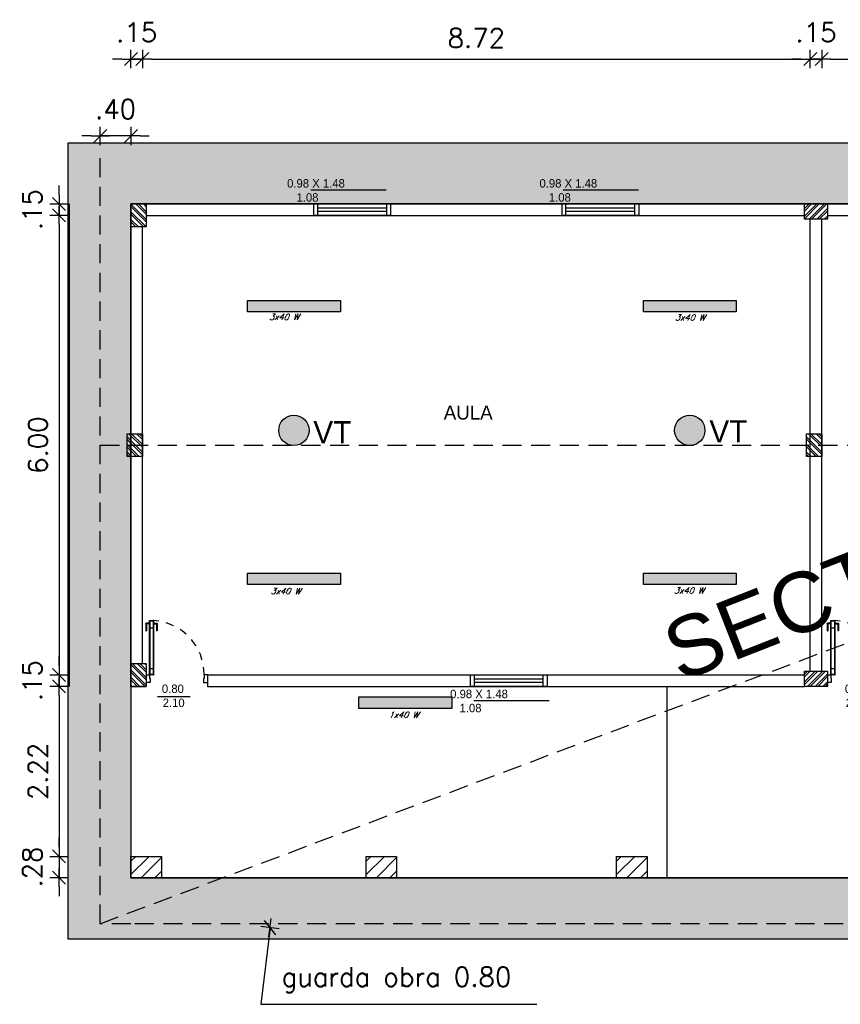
# Model space of a CAD drawing. Header units: millimetres. Extents: x 2152 to 2451, y 445 to 514.
# Tile 16 of 23: x 2379 to 2390, y 477 to 489. Entities that reach past the tile are written whole.
import ezdxf

# ---------------------------------------------------------------- set-up
doc = ezdxf.new("R2010")
doc.units = ezdxf.units.MM
for name, pattern in [('ACAD_ISO04W100', [30, 24, -3, 0, -3]), ('DASHED2', [0.375, 0.25, -0.125]), ('HIDDEN', [0.375, 0.25, -0.125])]:
    doc.linetypes.add(name, pattern=pattern)
for name, color, linetype in [('Abertura', 2, 'Continuous'), ('Cotas', 3, 'Continuous'), ('PAREDE', 6, 'Continuous')]:
    doc.layers.add(name, color=color, linetype=linetype)
doc.layers.add('P1-HACHURA', color=1, linetype='Continuous', lineweight=5)
doc.styles.add('romans', font='romans.shx', dxfattribs={"oblique": 23})
doc.styles.add('SIMPLEX_8', font='simplex.shx')
doc.dimstyles.new('08', dxfattribs={"dimtxt": 0.25, "dimasz": 0.12, "dimexe": 0, "dimexo": 0, "dimgap": 0.15, "dimtad": 1, "dimzin": 4, "dimdsep": 46, "dimtxsty": 'SIMPLEX_8', "dimblk1": 'D', "dimblk2": 'D', "dimsah": 1, "dimcen": 0.09, "dimse1": 1, "dimse2": 1, "dimclre": 256, "dimclrt": 2, "dimadec": 0, "dimazin": 0, "dimtfac": 1, "dimtmove": 2, "dimatfit": 3, "dimldrblk": 'D', "dimfxl": 1, "dimtolj": 1, "dimtzin": 0, "dimarcsym": 0})

# ---------------------------------------------------------------- blocks, each defined once
blk = doc.blocks.new('puerta70 05')
at = {"color": 1, "linetype": 'Continuous'}
blk.add_line((71.829, 18.746), (71.829, 18.706), dxfattribs=at)
at = {"color": 2, "linetype": 'Continuous'}
for points in [[(71.909, 19.411), (71.954, 19.411), (71.954, 19.406), (72.009, 19.406), (72.009, 19.456)], [(71.909, 19.456), (71.909, 19.411)], [(71.909, 18.701), (71.954, 18.701), (71.954, 18.706), (72.009, 18.706), (72.009, 18.656)], [(71.909, 18.656), (71.909, 18.701)]]:
    blk.add_lwpolyline(points, dxfattribs=at)
at = {"color": 1, "linetype": 'DASHED2', "ltscale": 0.01}
blk.add_lwpolyline([(71.199, 18.751, -0.402216), (71.909, 19.411, -0.402216)], format="xyb", dxfattribs=at)
at = {"color": 1, "linetype": 'Continuous'}
for points in [[(71.232, 18.791, -0.414214), (71.242, 18.801, -0.414214)], [(71.242, 18.651, -0.414214), (71.232, 18.661, -0.414214)]]:
    blk.add_lwpolyline(points, format="xyb", dxfattribs=at)
for points in [[(71.232, 18.755), (71.232, 18.791)], [(71.242, 18.801), (71.332, 18.801)], [(71.242, 18.755), (71.242, 18.791)], [(71.242, 18.791), (71.332, 18.791)], [(71.332, 18.801), (71.332, 18.791)], [(71.226, 18.751), (71.226, 18.755)], [(71.226, 18.755), (71.251, 18.755)], [(71.226, 18.701), (71.226, 18.696)], [(71.226, 18.696), (71.251, 18.696)], [(71.232, 18.696), (71.232, 18.661)], [(71.242, 18.696), (71.242, 18.661)], [(71.242, 18.661), (71.332, 18.661)], [(71.242, 18.651), (71.332, 18.651)], [(71.251, 18.755), (71.251, 18.751)], [(71.251, 18.696), (71.251, 18.701)], [(71.299, 18.746), (71.299, 18.706)], [(71.332, 18.651), (71.332, 18.661)]]:
    blk.add_lwpolyline(points, dxfattribs=at)
at = {"color": 2, "linetype": 'Continuous'}
blk.add_lwpolyline([(71.909, 18.701), (71.199, 18.701), (71.199, 18.751), (71.909, 18.751)], close=True, dxfattribs=at)
at = {"color": 1, "linetype": 'Continuous'}
blk.add_lwpolyline([(71.904, 18.706), (71.204, 18.706), (71.204, 18.746), (71.904, 18.746)], close=True, dxfattribs=at)
at = {"linetype": 'Continuous'}
for p in [(71.199, 18.751), (71.904, 18.746), (71.904, 18.746)]:
    blk.add_point(p, dxfattribs=at)
at = {"color": 2, "linetype": 'Continuous'}
blk.add_point((71.909, 18.751), dxfattribs=at)
blk = doc.blocks.new('D')
for p, q in [((-1, 0), (1, 0)), ((0, -1), (0, 1))]:
    blk.add_line(p, q)
at = {"color": 4}
blk.add_line((-0.71, -0.71), (0.71, 0.71), dxfattribs=at)
blk = doc.blocks.new('*D127')
at = {"layer": 'Cotas', "color": 0, "linetype": 'ACAD_ISO04W100', "lineweight": -2, "transparency": 16777216}
for p, q in [((2380.384, 488.942), (2380.264, 488.942)), ((2380.504, 488.942), (2380.654, 488.942)), ((2380.774, 488.942), (2380.894, 488.942))]:
    blk.add_line(p, q, dxfattribs=at)
at = {"layer": 'Defpoints', "color": 0, "linetype": 'ACAD_ISO04W100', "transparency": 16777216}
for p in [(2380.654, 488.942), (2380.504, 488.388), (2380.654, 488.238)]:
    blk.add_point(p, dxfattribs=at)
at = {"layer": 'Cotas', "color": 0, "linetype": 'ACAD_ISO04W100', "lineweight": -2, "transparency": 16777216, "xscale": 0.12, "yscale": 0.12, "zscale": 0.12}
blk.add_blockref('D', (2380.504, 488.942), dxfattribs=at)
at = {"layer": 'Cotas', "color": 0, "linetype": 'ACAD_ISO04W100', "lineweight": -2, "transparency": 16777216, "xscale": 0.12, "yscale": 0.12, "zscale": 0.12, "rotation": 180}
blk.add_blockref('D', (2380.654, 488.942), dxfattribs=at)
at = {"layer": 'Cotas', "color": 2, "linetype": 'ACAD_ISO04W100', "transparency": 16777216, "insert": (2380.579, 489.292), "char_height": 0.25, "attachment_point": 5, "style": 'SIMPLEX_8'}
blk.add_mtext('\\A1;.15', dxfattribs=at)
blk = doc.blocks.new('*D128')
at = {"layer": 'Cotas', "color": 0, "linetype": 'ACAD_ISO04W100', "lineweight": -2, "transparency": 16777216}
blk.add_line((2380.774, 488.942), (2389.254, 488.942), dxfattribs=at)
at = {"layer": 'Defpoints', "color": 0, "linetype": 'ACAD_ISO04W100', "transparency": 16777216}
for p in [(2389.374, 488.942), (2380.654, 488.238), (2389.374, 488.238)]:
    blk.add_point(p, dxfattribs=at)
at = {"layer": 'Cotas', "color": 0, "linetype": 'ACAD_ISO04W100', "lineweight": -2, "transparency": 16777216, "xscale": 0.12, "yscale": 0.12, "zscale": 0.12, "rotation": 180}
blk.add_blockref('D', (2380.654, 488.942), dxfattribs=at)
at = {"layer": 'Cotas', "color": 0, "linetype": 'ACAD_ISO04W100', "lineweight": -2, "transparency": 16777216, "xscale": 0.12, "yscale": 0.12, "zscale": 0.12}
blk.add_blockref('D', (2389.374, 488.942), dxfattribs=at)
at = {"layer": 'Cotas', "color": 2, "linetype": 'ACAD_ISO04W100', "transparency": 16777216, "insert": (2385.014, 489.217), "char_height": 0.25, "attachment_point": 5, "style": 'SIMPLEX_8'}
blk.add_mtext('\\A1;8.72', dxfattribs=at)
blk = doc.blocks.new('*D129')
at = {"layer": 'Cotas', "color": 0, "linetype": 'ACAD_ISO04W100', "lineweight": -2, "transparency": 16777216}
for p, q in [((2389.254, 488.942), (2389.134, 488.942)), ((2389.374, 488.942), (2389.524, 488.942)), ((2389.644, 488.942), (2389.764, 488.942))]:
    blk.add_line(p, q, dxfattribs=at)
at = {"layer": 'Defpoints', "color": 0, "linetype": 'ACAD_ISO04W100', "transparency": 16777216}
for p in [(2389.524, 488.942), (2389.374, 488.238), (2389.524, 488.238)]:
    blk.add_point(p, dxfattribs=at)
at = {"layer": 'Cotas', "color": 0, "linetype": 'ACAD_ISO04W100', "lineweight": -2, "transparency": 16777216, "xscale": 0.12, "yscale": 0.12, "zscale": 0.12}
blk.add_blockref('D', (2389.374, 488.942), dxfattribs=at)
at = {"layer": 'Cotas', "color": 0, "linetype": 'ACAD_ISO04W100', "lineweight": -2, "transparency": 16777216, "xscale": 0.12, "yscale": 0.12, "zscale": 0.12, "rotation": 180}
blk.add_blockref('D', (2389.524, 488.942), dxfattribs=at)
at = {"layer": 'Cotas', "color": 2, "linetype": 'ACAD_ISO04W100', "transparency": 16777216, "insert": (2389.449, 489.292), "char_height": 0.25, "attachment_point": 5, "style": 'SIMPLEX_8'}
blk.add_mtext('\\A1;.15', dxfattribs=at)
blk = doc.blocks.new('*D130')
at = {"layer": 'Cotas', "color": 0, "linetype": 'ACAD_ISO04W100', "lineweight": -2, "transparency": 16777216}
blk.add_line((2389.644, 488.942), (2398.124, 488.942), dxfattribs=at)
at = {"layer": 'Defpoints', "color": 0, "linetype": 'ACAD_ISO04W100', "transparency": 16777216}
for p in [(2398.244, 488.942), (2389.524, 488.238), (2398.244, 486.85)]:
    blk.add_point(p, dxfattribs=at)
at = {"layer": 'Cotas', "color": 0, "linetype": 'ACAD_ISO04W100', "lineweight": -2, "transparency": 16777216, "xscale": 0.12, "yscale": 0.12, "zscale": 0.12, "rotation": 180}
blk.add_blockref('D', (2389.524, 488.942), dxfattribs=at)
at = {"layer": 'Cotas', "color": 0, "linetype": 'ACAD_ISO04W100', "lineweight": -2, "transparency": 16777216, "xscale": 0.12, "yscale": 0.12, "zscale": 0.12}
blk.add_blockref('D', (2398.244, 488.942), dxfattribs=at)
at = {"layer": 'Cotas', "color": 2, "linetype": 'ACAD_ISO04W100', "transparency": 16777216, "insert": (2393.884, 489.217), "char_height": 0.25, "attachment_point": 5, "style": 'SIMPLEX_8'}
blk.add_mtext('\\A1;8.72', dxfattribs=at)
blk = doc.blocks.new('*D153')
at = {"layer": 'Cotas', "color": 0, "linetype": 'ACAD_ISO04W100', "lineweight": -2, "transparency": 16777216}
for p, q in [((2379.566, 487.17), (2379.566, 487.29)), ((2379.566, 487.05), (2379.566, 486.9)), ((2379.566, 486.78), (2379.566, 486.66))]:
    blk.add_line(p, q, dxfattribs=at)
at = {"layer": 'Defpoints', "color": 0, "linetype": 'ACAD_ISO04W100', "transparency": 16777216}
for p in [(2380.554, 487.05), (2379.566, 486.9), (2380.704, 486.9)]:
    blk.add_point(p, dxfattribs=at)
at = {"layer": 'Cotas', "color": 0, "linetype": 'ACAD_ISO04W100', "lineweight": -2, "transparency": 16777216, "xscale": 0.12, "yscale": 0.12, "zscale": 0.12}
for p, rotation in [((2379.566, 487.05), 270), ((2379.566, 486.9), 90)]:
    blk.add_blockref('D', p, dxfattribs=dict(at, rotation=rotation))
at = {"layer": 'Cotas', "color": 2, "linetype": 'ACAD_ISO04W100', "transparency": 16777216, "insert": (2379.216, 486.975), "char_height": 0.25, "attachment_point": 5, "rotation": 90, "style": 'SIMPLEX_8'}
blk.add_mtext('\\A1;.15', dxfattribs=at)
blk = doc.blocks.new('*D154')
at = {"layer": 'Cotas', "color": 0, "linetype": 'ACAD_ISO04W100', "lineweight": -2, "transparency": 16777216}
blk.add_line((2379.566, 486.78), (2379.566, 481.02), dxfattribs=at)
at = {"layer": 'Defpoints', "color": 0, "linetype": 'ACAD_ISO04W100', "transparency": 16777216}
for p in [(2380.704, 486.9), (2379.566, 480.9), (2380.704, 480.9)]:
    blk.add_point(p, dxfattribs=at)
at = {"layer": 'Cotas', "color": 0, "linetype": 'ACAD_ISO04W100', "lineweight": -2, "transparency": 16777216, "xscale": 0.12, "yscale": 0.12, "zscale": 0.12}
for p, rotation in [((2379.566, 486.9), 90), ((2379.566, 480.9), 270)]:
    blk.add_blockref('D', p, dxfattribs=dict(at, rotation=rotation))
at = {"layer": 'Cotas', "color": 2, "linetype": 'ACAD_ISO04W100', "transparency": 16777216, "insert": (2379.291, 483.9), "char_height": 0.25, "attachment_point": 5, "rotation": 90, "style": 'SIMPLEX_8'}
blk.add_mtext('\\A1;6.00', dxfattribs=at)
blk = doc.blocks.new('*D155')
at = {"layer": 'Cotas', "color": 0, "linetype": 'ACAD_ISO04W100', "lineweight": -2, "transparency": 16777216}
for p, q in [((2379.566, 481.02), (2379.566, 481.14)), ((2379.566, 480.9), (2379.566, 480.75)), ((2379.566, 480.63), (2379.566, 480.51))]:
    blk.add_line(p, q, dxfattribs=at)
at = {"layer": 'Defpoints', "color": 0, "linetype": 'ACAD_ISO04W100', "transparency": 16777216}
for p in [(2380.704, 480.9), (2379.566, 480.75), (2380.554, 480.75)]:
    blk.add_point(p, dxfattribs=at)
at = {"layer": 'Cotas', "color": 0, "linetype": 'ACAD_ISO04W100', "lineweight": -2, "transparency": 16777216, "xscale": 0.12, "yscale": 0.12, "zscale": 0.12}
for p, rotation in [((2379.566, 480.9), 270), ((2379.566, 480.75), 90)]:
    blk.add_blockref('D', p, dxfattribs=dict(at, rotation=rotation))
at = {"layer": 'Cotas', "color": 2, "linetype": 'ACAD_ISO04W100', "transparency": 16777216, "insert": (2379.216, 480.825), "char_height": 0.25, "attachment_point": 5, "rotation": 90, "style": 'SIMPLEX_8'}
blk.add_mtext('\\A1;.15', dxfattribs=at)
blk = doc.blocks.new('*D156')
at = {"layer": 'Cotas', "color": 0, "linetype": 'ACAD_ISO04W100', "lineweight": -2, "transparency": 16777216}
blk.add_line((2379.566, 480.63), (2379.566, 478.65), dxfattribs=at)
at = {"layer": 'Defpoints', "color": 0, "linetype": 'ACAD_ISO04W100', "transparency": 16777216}
for p in [(2380.554, 480.75), (2379.566, 478.53), (2380.554, 478.53)]:
    blk.add_point(p, dxfattribs=at)
at = {"layer": 'Cotas', "color": 0, "linetype": 'ACAD_ISO04W100', "lineweight": -2, "transparency": 16777216, "xscale": 0.12, "yscale": 0.12, "zscale": 0.12}
for p, rotation in [((2379.566, 480.75), 90), ((2379.566, 478.53), 270)]:
    blk.add_blockref('D', p, dxfattribs=dict(at, rotation=rotation))
at = {"layer": 'Cotas', "color": 2, "linetype": 'ACAD_ISO04W100', "transparency": 16777216, "insert": (2379.291, 479.64), "char_height": 0.25, "attachment_point": 5, "rotation": 90, "style": 'SIMPLEX_8'}
blk.add_mtext('\\A1;2.22', dxfattribs=at)
blk = doc.blocks.new('*D157')
at = {"layer": 'Cotas', "color": 0, "linetype": 'ACAD_ISO04W100', "lineweight": -2, "transparency": 16777216}
for p, q in [((2379.566, 478.65), (2379.566, 478.77)), ((2379.566, 478.53), (2379.566, 478.25)), ((2379.566, 478.13), (2379.566, 478.01))]:
    blk.add_line(p, q, dxfattribs=at)
at = {"layer": 'Defpoints', "color": 0, "linetype": 'ACAD_ISO04W100', "transparency": 16777216}
for p in [(2380.554, 478.53), (2379.566, 478.25), (2380.554, 478.25)]:
    blk.add_point(p, dxfattribs=at)
at = {"layer": 'Cotas', "color": 0, "linetype": 'ACAD_ISO04W100', "lineweight": -2, "transparency": 16777216, "xscale": 0.12, "yscale": 0.12, "zscale": 0.12}
for p, rotation in [((2379.566, 478.53), 270), ((2379.566, 478.25), 90)]:
    blk.add_blockref('D', p, dxfattribs=dict(at, rotation=rotation))
at = {"layer": 'Cotas', "color": 2, "linetype": 'ACAD_ISO04W100', "transparency": 16777216, "insert": (2379.216, 478.39), "char_height": 0.25, "attachment_point": 5, "rotation": 90, "style": 'SIMPLEX_8'}
blk.add_mtext('\\A1;.28', dxfattribs=at)
blk = doc.blocks.new('PILAR7')
at = {"layer": 'PAREDE', "linetype": 'ACAD_ISO04W100'}
h = blk.add_hatch(dxfattribs=at)
h.set_pattern_fill('ANSI32', color=1, scale=0.0074)
h.paths.add_polyline_path([(2569.07, 479.812), (2568.77, 479.812), (2568.77, 479.612), (2569.07, 479.612)])
at = {"layer": 'Cotas', "color": 5, "linetype": 'ACAD_ISO04W100'}
blk.add_lwpolyline([(2568.77, 479.812), (2569.07, 479.812), (2569.07, 479.612), (2568.77, 479.612)], close=True, dxfattribs=at)
blk = doc.blocks.new('*D158')
at = {"layer": 'Cotas', "color": 0, "lineweight": -2, "transparency": 16777216}
for p, q in [((2379.984, 487.938), (2379.864, 487.938)), ((2380.504, 487.938), (2380.104, 487.938)), ((2380.624, 487.938), (2380.744, 487.938))]:
    blk.add_line(p, q, dxfattribs=at)
at = {"layer": 'Defpoints', "color": 0, "transparency": 16777216}
for p in [(2380.104, 487.938), (2380.104, 487.05), (2380.504, 487.05)]:
    blk.add_point(p, dxfattribs=at)
at = {"layer": 'Cotas', "color": 0, "lineweight": -2, "transparency": 16777216, "xscale": 0.12, "yscale": 0.12, "zscale": 0.12}
blk.add_blockref('D', (2380.104, 487.938), dxfattribs=at)
at = {"layer": 'Cotas', "color": 0, "lineweight": -2, "transparency": 16777216, "xscale": 0.12, "yscale": 0.12, "zscale": 0.12, "rotation": 180}
blk.add_blockref('D', (2380.504, 487.938), dxfattribs=at)
at = {"layer": 'Cotas', "color": 2, "transparency": 16777216, "insert": (2380.304, 488.288), "char_height": 0.25, "attachment_point": 5, "style": 'SIMPLEX_8'}
blk.add_mtext('\\A1;.40', dxfattribs=at)

msp = doc.modelspace()

# ---------------------------------------------------------------- hatches: boundary and pattern name
h = msp.add_hatch()
h.set_pattern_fill('ANSI31', color=1, angle=-180)
h.set_pattern_definition([(225, (2453.89254, 458.69485), (0.08838835, -0.08838835), [])])
h.paths.add_polyline_path([(2380.904, 478.53), (2380.504, 478.53), (2380.504, 478.25), (2380.904, 478.25)])
h = msp.add_hatch()
h.set_pattern_fill('ANSI31', color=1, angle=-180)
h.set_pattern_definition([(225, (2456.96254, 458.69485), (0.08838835, -0.08838835), [])])
h.paths.add_polyline_path([(2383.974, 478.53), (2383.574, 478.53), (2383.574, 478.25), (2383.974, 478.25)])
h = msp.add_hatch()
h.set_pattern_fill('ANSI31', color=1, angle=-180)
h.set_pattern_definition([(225, (2460.23254, 458.69485), (0.08838835, -0.08838835), [])])
h.paths.add_polyline_path([(2387.244, 478.53), (2386.844, 478.53), (2386.844, 478.25), (2387.244, 478.25)])
at = {"layer": 'P1-HACHURA', "linetype": 'ByBlock'}
h = msp.add_hatch(dxfattribs=at)
h.set_pattern_fill('ANGLE', color=256, scale=0.05, style=0)
h.set_pattern_definition([(0, (207.10594, 0), (0, 0.34925), [0.254, -0.09525]), (90, (207.10594, 0), (-0.34925, 2e-17), [0.254, -0.09525])])
h.paths.add_polyline_path([(2406.704, 487.85), (2401.689, 487.85), (2401.689, 487.05), (2406.704, 487.05)])
h.paths.add_polyline_path([(2401.689, 487.85), (2390.951, 487.85), (2390.951, 487.05), (2401.689, 487.05)])
h.paths.add_polyline_path([(2390.951, 487.85), (2379.686, 487.85), (2379.686, 477.45), (2390.951, 477.45), (2390.951, 478.25), (2380.504, 478.25), (2380.504, 487.05), (2390.951, 487.05)])
h.paths.add_polyline_path([(2401.689, 478.25), (2390.951, 478.25), (2390.951, 477.45), (2401.689, 477.45)])
h.paths.add_polyline_path([(2406.704, 478.25), (2401.689, 478.25), (2401.689, 477.45), (2406.704, 477.45)])
at = {"layer": 'PAREDE'}
h = msp.add_hatch(color=3, dxfattribs=at)
h.dxf.hatch_style = 1
h.paths.add_polyline_path([(2383.24, 485.79), (2382.026, 485.79), (2382.026, 485.64), (2383.24, 485.64)])
h = msp.add_hatch(color=3, dxfattribs=at)
h.dxf.hatch_style = 1
h.paths.add_polyline_path([(2388.408, 485.79), (2387.195, 485.79), (2387.195, 485.64), (2388.408, 485.64)])
h = msp.add_hatch(color=2, dxfattribs=at)
h.dxf.hatch_style = 1
h.paths.add_polyline_path([(2382.435, 484.093, 1), (2382.83, 484.093, 1)])
h = msp.add_hatch(color=2, dxfattribs=at)
h.dxf.hatch_style = 1
h.paths.add_polyline_path([(2387.603, 484.093, 1), (2387.999, 484.093, 1)])
h = msp.add_hatch(color=3, dxfattribs=at)
h.dxf.hatch_style = 1
h.paths.add_polyline_path([(2383.24, 482.23), (2382.026, 482.23), (2382.026, 482.08), (2383.24, 482.08)])
h = msp.add_hatch(color=3, dxfattribs=at)
h.dxf.hatch_style = 1
h.paths.add_polyline_path([(2388.408, 482.23), (2387.195, 482.23), (2387.195, 482.08), (2388.408, 482.08)])
h = msp.add_hatch(color=3, dxfattribs=at)
h.dxf.hatch_style = 1
h.paths.add_polyline_path([(2384.693, 480.613), (2383.479, 480.613), (2383.479, 480.463), (2384.693, 480.463)])

# ---------------------------------------------------------------- linework, layer by layer
at = {"color": 6}
for p, q in [((2380.504, 487.85), (2400.594, 487.85)), ((2379.704, 480.75), (2379.704, 487.05)), ((2380.504, 480.75), (2380.504, 487.05)), ((2380.504, 487.05), (2400.594, 487.05)), ((2380.704, 486.9), (2389.299, 486.9)), ((2389.374, 480.95), (2389.374, 486.85)), ((2389.524, 480.95), (2389.524, 486.85)), ((2389.599, 486.9), (2398.172, 486.9)), ((2380.654, 481.05), (2380.654, 486.75)), ((2380.704, 480.9), (2380.704, 480.75)), ((2381.504, 480.9), (2389.299, 480.9)), ((2381.504, 480.9), (2381.504, 480.75)), ((2380.504, 480.75), (2380.704, 480.75)), ((2381.504, 480.75), (2389.299, 480.75))]:
    msp.add_line(p, q, dxfattribs=at)
at = {"color": 1}
for p, q in [((2382.853, 487.235), (2383.838, 487.235)), ((2386.148, 487.235), (2387.133, 487.235)), ((2380.504, 480.75), (2380.504, 478.25)), ((2387.504, 478.25), (2387.504, 480.749)), ((2380.85, 480.618), (2381.28, 480.618)), ((2384.982, 480.567), (2385.967, 480.567)), ((2424.454, 478.25), (2380.504, 478.25)), ((2424.454, 477.45), (2380.504, 477.45))]:
    msp.add_line(p, q, dxfattribs=at)
at = {"color": 2}
for p, q in [((2382.944, 486.9), (2382.944, 487.05)), ((2383.844, 486.9), (2383.844, 487.05)), ((2386.134, 486.9), (2386.134, 487.05)), ((2386.184, 486.9), (2386.184, 487.05)), ((2387.084, 486.9), (2387.084, 487.05)), ((2387.134, 487.05), (2387.134, 486.9)), ((2384.939, 480.9), (2385.939, 480.9)), ((2384.989, 480.75), (2384.989, 480.9)), ((2385.889, 480.75), (2385.889, 480.9)), ((2384.939, 480.75), (2385.939, 480.75)), ((2386.844, 478.25), (2386.844, 478.498)), ((2387.244, 478.498), (2387.244, 478.251))]:
    msp.add_line(p, q, dxfattribs=at)
for p, q in [((2383.894, 487.05), (2383.894, 486.9)), ((2387.134, 487.05), (2387.134, 486.9)), ((2385.939, 480.9), (2385.939, 480.75))]:
    msp.add_line(p, q)
for points in [[(2382.894, 487.05), (2383.894, 487.05), (2383.894, 486.9), (2382.894, 486.9)], [(2386.134, 487.05), (2387.134, 487.05), (2387.134, 486.9), (2386.134, 486.9)], [(2384.939, 480.9), (2385.939, 480.9), (2385.939, 480.75), (2384.939, 480.75)]]:
    msp.add_lwpolyline(points, close=True, dxfattribs=at)
at = {"color": 1}
for points in [[(2382.944, 487), (2383.844, 487)], [(2386.184, 487), (2387.084, 487)], [(2383.844, 486.95), (2382.944, 486.95)], [(2387.084, 486.95), (2386.184, 486.95)], [(2384.989, 480.85), (2385.889, 480.85)], [(2385.889, 480.8), (2384.989, 480.8)]]:
    msp.add_lwpolyline(points, dxfattribs=at)
at = {"color": 5}
for points in [[(2380.904, 478.53), (2380.904, 478.25), (2380.504, 478.25), (2380.504, 478.53)], [(2383.974, 478.53), (2383.974, 478.25), (2383.574, 478.25), (2383.574, 478.53)], [(2387.244, 478.53), (2387.244, 478.25), (2386.844, 478.25), (2386.844, 478.53)]]:
    msp.add_lwpolyline(points, close=True, dxfattribs=at)
at = {"layer": 'Cotas', "color": 3, "linetype": 'HIDDEN'}
for p, q in [((2380.104, 477.65), (2380.104, 487.65)), ((2380.104, 477.65), (2406.704, 487.65)), ((2380.104, 483.9), (2406.504, 483.899)), ((2380.504, 477.65), (2380.104, 477.65)), ((2425.054, 477.65), (2380.504, 477.65))]:
    msp.add_line(p, q, dxfattribs=at)
at = {"layer": 'Cotas', "color": 1}
msp.add_lwpolyline([(2406.704, 478.25), (2406.704, 477.45), (2379.686, 477.45), (2379.686, 487.85), (2406.704, 487.85), (2406.704, 487.05), (2380.504, 487.05), (2380.504, 478.25), (2406.704, 478.25)], dxfattribs=at)
at = {"layer": 'Cotas', "color": 0}
for points in [[(2382.026, 485.79), (2383.24, 485.79), (2383.24, 485.64), (2382.026, 485.64)], [(2387.195, 485.79), (2388.408, 485.79), (2388.408, 485.64), (2387.195, 485.64)], [(2382.026, 482.23), (2383.24, 482.23), (2383.24, 482.08), (2382.026, 482.08)], [(2387.195, 482.23), (2388.408, 482.23), (2388.408, 482.08), (2387.195, 482.08)], [(2383.479, 480.613), (2384.693, 480.613), (2384.693, 480.463), (2383.479, 480.463)]]:
    msp.add_lwpolyline(points, close=True, dxfattribs=at)
for centre in [(2382.632, 484.093), (2387.801, 484.093)]:
    msp.add_circle(centre, 0.198, dxfattribs=at)

# ---------------------------------------------------------------- block references
at = {"layer": 'Abertura', "color": 2, "rotation": 270}
for p in [(2362.048, 552.808), (2370.943, 552.808)]:
    msp.add_blockref('puerta70 05', p, dxfattribs=at)
at = {"layer": 'Cotas', "linetype": 'ACAD_ISO04W100', "rotation": 90}
for p in [(2860.316, -2082.02), (2860.266, -2085.02), (2869.136, -2085.02), (2860.316, -2088.02)]:
    msp.add_blockref('PILAR7', p, dxfattribs=at)
at = {"layer": 'Cotas', "linetype": 'ACAD_ISO04W100'}
for p in [(-179.471, 7.238), (-179.471, 1.138)]:
    msp.add_blockref('PILAR7', p, dxfattribs=at)

# ---------------------------------------------------------------- texts
for s, width, insert, char_height, attachment_point in [('\\A1;{\\fZurich Cn BT|b0|i0|c0|p34;\\C2;     0.98 X 1.48\\P        1.08}', 1.99287, (2382.339, 487.374), 0.11019, 1), ('\\A1;{\\fZurich Cn BT|b0|i0|c0|p34;\\C2;     0.98 X 1.48\\P        1.08}', 1.99287, (2385.634, 487.374), 0.11019, 1), ('\\A1;{\\fZurich Cn BT|b0|i0|c0|p34;\\C2;AULA}', 13.35192, (2384.589, 484.232), 0.18273, 7), ('\\A1;{\\fZurich Cn BT|b0|i0|c0|p34;\\C2;VT}', 0.58534, (2382.886, 483.923), 0.29056, 7), ('\\A1;{\\fZurich Cn BT|b0|i0|c0|p34;\\C2;VT}', 0.58534, (2388.057, 483.935), 0.29056, 7), ('\\A1;\\pi0.82853;{\\fZurich Cn BT|b0|i0|c0|p34;\\C2;0.80\\P\\pi0.83902;2.10}', 1.99287, (2380.08, 480.774), 0.11019, 1), ('\\A1;{\\fZurich Cn BT|b0|i0|c0|p34;\\C2;     0.98 X 1.48\\P        1.08}', 1.99287, (2384.468, 480.706), 0.11019, 1), ('\\A1;\\pi0.82853;{\\fZurich Cn BT|b0|i0|c0|p34;\\C2;0.80\\P\\pi0.83902;2.10}', 1.99287, (2388.998, 480.774), 0.11019, 1)]:
    msp.add_mtext_dynamic_manual_height_columns(s, width=width, gutter_width=1, heights=[0], dxfattribs=dict(insert=insert, char_height=char_height, attachment_point=attachment_point))
at = {"insert": (2387.672, 480.793), "char_height": 0.78243, "attachment_point": 7, "rotation": 21.3757}
msp.add_mtext_dynamic_manual_height_columns('\\A1;{\\fArial|b0|i0|c0|p34;\\C2;SECTOR A REPARAR}', width=12.80121, gutter_width=1, heights=[0], dxfattribs=at)
at = {"layer": 'Cotas', "color": 2, "char_height": 0.0779, "attachment_point": 1, "style": 'romans'}
for s, insert in [('3x40 W', (2382.306, 485.613)), ('3x40 W', (2387.607, 485.607)), ('3x40 W', (2382.327, 482.033)), ('3x40 W', (2387.594, 482.041)), ('1x40 W', (2383.867, 480.417))]:
    msp.add_mtext_dynamic_manual_height_columns(s, width=0.57118, gutter_width=12.5, heights=[0], dxfattribs=dict(at, insert=insert))
at = {"layer": 'P1-HACHURA', "color": 2, "linetype": 'ByBlock', "insert": (2382.471, 476.748), "char_height": 0.25, "attachment_point": 7, "style": 'SIMPLEX_8'}
msp.add_mtext('guarda obra 0.80', dxfattribs=at)

# ---------------------------------------------------------------- dimensions: what is measured, and where the dimension line sits
at = {"layer": 'Cotas', "color": 1, "linetype": 'ACAD_ISO04W100'}
for base, p1, p2, picture, middle in [((2380.654, 488.942), (2380.504, 488.388), (2380.654, 488.238), '*D127', (2380.579, 489.292)), ((2389.524, 488.942), (2389.374, 488.238), (2389.524, 488.238), '*D129', (2389.449, 489.292)), ((2389.374, 488.942), (2380.654, 488.238), (2389.374, 488.238), '*D128', (2385.014, 489.217)), ((2398.244, 488.942), (2389.524, 488.238), (2398.244, 486.85), '*D130', (2393.884, 489.217))]:
    dim = msp.add_linear_dim(base=base, p1=p1, p2=p2, dimstyle='08', dxfattribs=at)
    dim.commit()
    dim.dimension.update_dxf_attribs({"geometry": picture, "text_midpoint": middle})
at = {"layer": 'Cotas', "color": 1}
dim = msp.add_linear_dim(base=(2380.104, 487.938), p1=(2380.504, 487.05), p2=(2380.104, 487.05), dimstyle='08', dxfattribs=at)
dim.commit()
dim.dimension.update_dxf_attribs({"geometry": '*D158', "text_midpoint": (2380.304, 488.288)})
at = {"layer": 'Cotas', "color": 1, "linetype": 'ACAD_ISO04W100'}
for base, p1, p2, picture, middle in [((2379.566, 486.9), (2380.554, 487.05), (2380.704, 486.9), '*D153', (2379.216, 486.975)), ((2379.566, 480.9), (2380.704, 486.9), (2380.704, 480.9), '*D154', (2379.291, 483.9)), ((2379.566, 480.75), (2380.704, 480.9), (2380.554, 480.75), '*D155', (2379.216, 480.825)), ((2379.566, 478.53), (2380.554, 480.75), (2380.554, 478.53), '*D156', (2379.291, 479.64)), ((2379.566, 478.25), (2380.554, 478.53), (2380.554, 478.25), '*D157', (2379.216, 478.39))]:
    dim = msp.add_linear_dim(base=base, p1=p1, p2=p2, angle=90, dimstyle='08', dxfattribs=at)
    dim.commit()
    dim.dimension.update_dxf_attribs({"geometry": picture, "text_midpoint": middle})

# ---------------------------------------------------------------- leaders
at = {"layer": 'P1-HACHURA', "linetype": 'ByBlock', "annotation_type": 0, "has_hookline": 1, "hookline_direction": 0, "text_width": 3.333}
msp.add_leader([(2382.321, 477.599), (2382.201, 476.598), (2382.321, 476.598)], dimstyle='08', dxfattribs=at)

doc.saveas('drawing.dxf')
